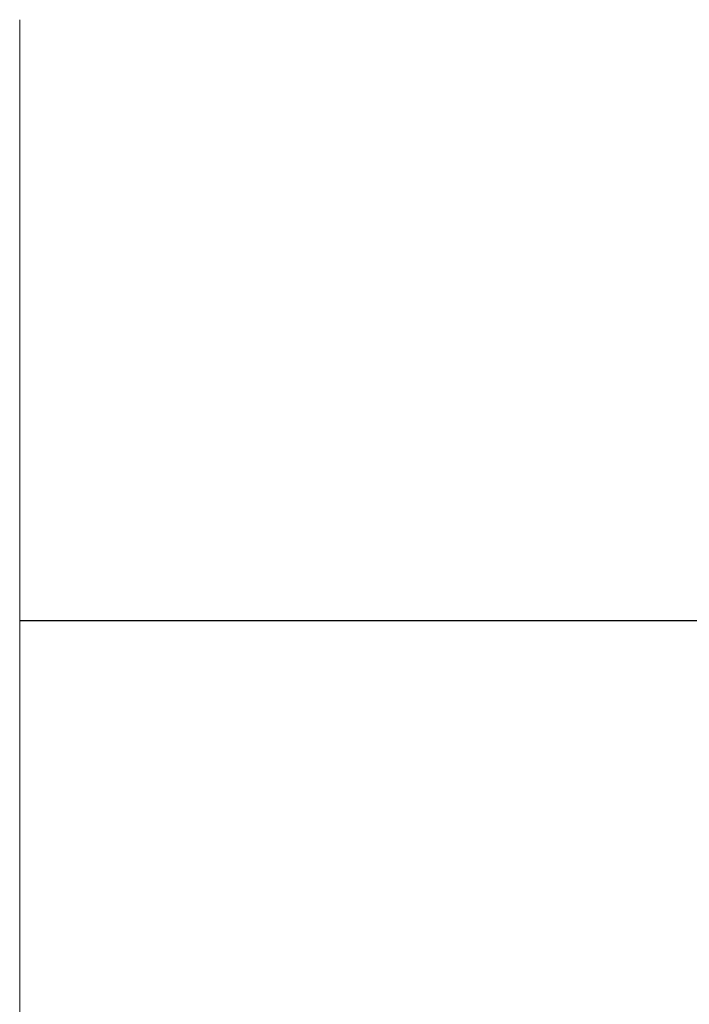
# Model space of a CAD drawing. Header units: millimetres. Extents: x -15683 to 202647, y -7448 to 20513.
# Tile 72 of 114: x 166861 to 168029, y 4201 to 5917. Entities that reach past the tile are written whole.
import ezdxf

# ---------------------------------------------------------------- set-up
doc = ezdxf.new("R2010")
doc.units = ezdxf.units.MM
doc.header["$MEASUREMENT"] = 0
doc.layers.add('Новый_1 ВОДОСТОК', color=7, linetype='Continuous')
doc.layers.add('Новый_Конструктив - Стены Несущие', color=7, linetype='Continuous')
doc.layers.add('Новый_1 ВОДОСТОК_Ном._пера__120', color=7, linetype='Continuous', lineweight=5)
doc.layers.add('Новый_Конструктив - Стены Несущие_Ном._пера__21', color=7, linetype='Continuous', lineweight=30)

# ---------------------------------------------------------------- blocks, each defined once
blk = doc.blocks.new('Элемент Разреза_218_3', base_point=(140863.2, -2680.3))
at = {"layer": 'Новый_Конструктив - Стены Несущие_Ном._пера__21', "color": 7, "linetype": 'Continuous', "lineweight": 30}
blk.add_line((166861.3, 4869.7), (169715.4, 4869.7), dxfattribs=at)
blk = doc.blocks.new('Элемент Разреза_355_3', base_point=(140863.2, -2680.3))
at = {"layer": 'Новый_1 ВОДОСТОК_Ном._пера__120', "color": 7, "linetype": 'Continuous', "lineweight": 5}
blk.add_line((166861.3, 5916.6), (166861.3, 3946.6), dxfattribs=at)

msp = doc.modelspace()

# ---------------------------------------------------------------- block references
at = {"layer": 'Новый_1 ВОДОСТОК', "lineweight": 0}
msp.add_blockref('Элемент Разреза_355_3', (140863.2, -2680.3), dxfattribs=at)
at = {"layer": 'Новый_Конструктив - Стены Несущие', "lineweight": 0}
msp.add_blockref('Элемент Разреза_218_3', (140863.2, -2680.3), dxfattribs=at)

doc.saveas('drawing.dxf')
